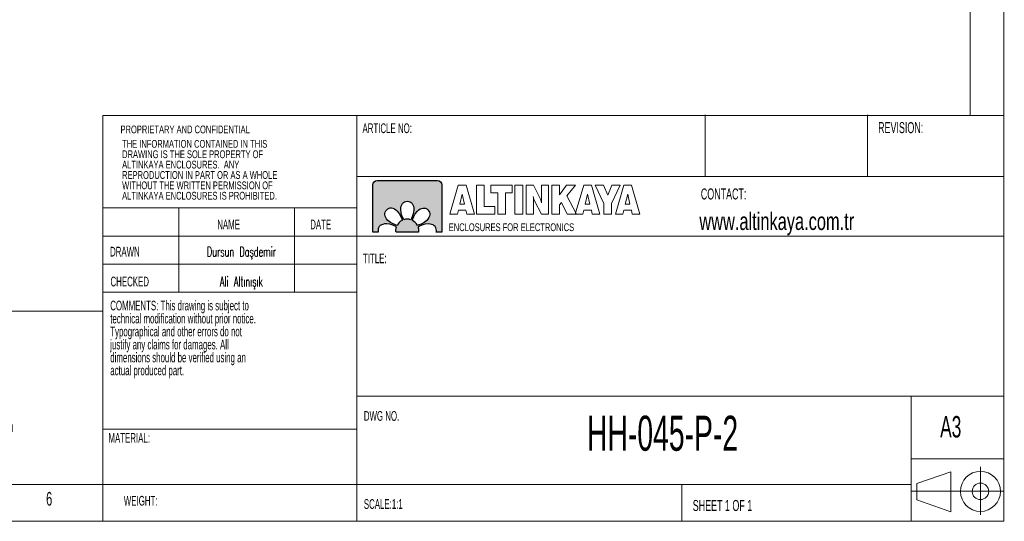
# Model space of a CAD drawing. Header units: millimetres. Extents: x 5 to 415, y 5 to 292.
# Tile 4 of 6: x 281 to 415, y 5 to 73. Entities that reach past the tile are written whole.
import ezdxf

# ---------------------------------------------------------------- set-up
doc = ezdxf.new("R2010")
doc.units = ezdxf.units.MM
doc.layers.add('LAYER_1', color=179, linetype='Continuous', lineweight=15)
doc.layers.add('LAYER_2', color=1, linetype='Continuous')
doc.styles.add('SLDTEXTSTYLE0', font='TXT', dxfattribs={"width": 0.7})
doc.styles.add('SLDTEXTSTYLE1', font='TXT', dxfattribs={"width": 0.605})
doc.styles.add('SLDTEXTSTYLE2', font='TXT', dxfattribs={"width": 0.605, "bigfont": 'bigfont'})

# ---------------------------------------------------------------- blocks, each defined once
blk = doc.blocks.new('Block6')
at = {"layer": 'LAYER_1', "color": 250}
for p, q in [((0, 0), (1.27, 4.36)), ((1.27, 4.36), (2.44, 4.36)), ((1.86, 3), (1.49, 1.49)), ((2.22, 1.49), (1.86, 3)), ((2.44, 4.36), (3.71, 0)), ((4.04, 0), (4.04, 4.36)), ((4.04, 4.36), (5.2, 4.36)), ((5.2, 4.36), (5.2, 1.16)), ((6.19, 3.21), (6.19, 4.36)), ((6.19, 4.36), (9.41, 4.36)), ((7.23, 3.21), (6.19, 3.21)), ((7.23, 0), (7.23, 3.21)), ((9.41, 3.21), (8.39, 3.21)), ((8.39, 3.21), (8.39, 0)), ((9.41, 4.36), (9.41, 3.21)), ((9.82, 0), (9.82, 4.36)), ((9.82, 4.36), (11, 4.36)), ((11, 4.36), (11, 0)), ((11.52, 0), (11.52, 4.36)), ((11.52, 4.36), (12.62, 4.36)), ((12.62, 4.36), (13.64, 2.33)), ((13.82, 2.3), (13.82, 4.36)), ((13.82, 4.36), (14.92, 4.36)), ((14.92, 4.36), (14.92, 0)), ((15.42, 0), (15.42, 4.36)), ((15.42, 4.36), (16.57, 4.36)), ((16.57, 4.36), (16.57, 2.92)), ((16.57, 2.92), (17.61, 4.36)), ((17.61, 4.36), (18.96, 4.36)), ((18.96, 4.36), (17.67, 2.75)), ((18.94, 0), (20.21, 4.36)), ((20.21, 4.36), (21.38, 4.36)), ((20.8, 3), (20.43, 1.49)), ((21.16, 1.49), (20.8, 3)), ((21.38, 4.36), (22.65, 0)), ((23.27, 1.61), (21.94, 4.36)), ((21.94, 4.36), (23.22, 4.36)), ((23.22, 4.36), (23.84, 2.87)), ((23.84, 2.87), (24.47, 4.36)), ((25.72, 4.36), (24.42, 1.61)), ((24.47, 4.36), (25.72, 4.36)), ((25, 0), (26.27, 4.36)), ((26.27, 4.36), (27.44, 4.36)), ((26.86, 3), (26.49, 1.49)), ((27.21, 1.49), (26.86, 3)), ((27.44, 4.36), (28.71, 0)), ((1.49, 1.49), (2.22, 1.49)), ((12.62, 2.04), (12.62, 0)), ((13.82, 0), (12.8, 2.01)), ((16.86, 1.75), (16.57, 1.39)), ((17.74, 0), (16.86, 1.75)), ((17.67, 2.75), (19.12, 0)), ((20.43, 1.49), (21.16, 1.49)), ((23.27, 0), (23.27, 1.61)), ((24.42, 1.61), (24.42, 0)), ((26.49, 1.49), (27.21, 1.49)), ((1.14, 0), (0, 0)), ((1.28, 0.58), (1.14, 0)), ((2.43, 0.58), (1.28, 0.58)), ((2.56, 0), (2.43, 0.58)), ((3.71, 0), (2.56, 0)), ((6.77, 0), (4.04, 0)), ((5.2, 1.16), (6.77, 1.16)), ((6.77, 1.16), (6.77, 0)), ((8.39, 0), (7.23, 0)), ((11, 0), (9.82, 0)), ((12.62, 0), (11.52, 0)), ((14.92, 0), (13.82, 0)), ((16.57, 0), (15.42, 0)), ((16.57, 1.39), (16.57, 0)), ((19.12, 0), (17.74, 0)), ((20.08, 0), (18.94, 0)), ((20.22, 0.58), (20.08, 0)), ((21.37, 0.58), (20.22, 0.58)), ((21.5, 0), (21.37, 0.58)), ((22.65, 0), (21.5, 0)), ((24.42, 0), (23.27, 0)), ((26.14, 0), (25, 0)), ((26.28, 0.58), (26.14, 0)), ((27.43, 0.58), (26.28, 0.58)), ((27.56, 0), (27.43, 0.58)), ((28.71, 0), (27.56, 0))]:
    blk.add_line(p, q, dxfattribs=at)
for points in [[(12.7, 2.26), (12.67, 2.37), (12.63, 2.5), (12.59, 2.64)], [(12.59, 2.64), (12.6, 2.56), (12.61, 2.48), (12.62, 2.4)], [(12.62, 2.4), (12.62, 2.31), (12.62, 2.19), (12.62, 2.04)], [(12.8, 2.01), (12.77, 2.07), (12.74, 2.16), (12.7, 2.26)], [(13.64, 2.33), (13.67, 2.28), (13.7, 2.19), (13.73, 2.09)], [(13.73, 2.09), (13.77, 1.99), (13.81, 1.86), (13.85, 1.71)], [(13.82, 1.97), (13.82, 2.06), (13.82, 2.17), (13.82, 2.3)], [(13.85, 1.71), (13.84, 1.79), (13.83, 1.87), (13.82, 1.97)]]:
    blk.add_open_spline(points, degree=3, dxfattribs=at)
blk = doc.blocks.new('Block4_1')
at = {"color": 7, "linetype": 'Continuous', "lineweight": 0, "insert": (0.07, 1.37), "char_height": 1.3229, "attachment_point": 1, "style": 'SLDTEXTSTYLE0'}
blk.add_mtext('ENCLOSURES FOR ELECTRONICS', dxfattribs=at)
blk = doc.blocks.new('Block5')
at = {"layer": 'LAYER_1'}
for p, q in [((6.79, 7.34), (1.01, 5.34)), ((6.79, 7.34), (6.79, 0.54)), ((11.82, 8.19), (11.82, 0)), ((1.01, 5.34), (1.01, 2.54)), ((0, 4.03), (15.88, 4.03)), ((1.01, 2.54), (6.79, 0.54))]:
    blk.add_line(p, q, dxfattribs=at)
for radius in [3.4, 1.4]:
    blk.add_circle((11.82, 3.99), radius, dxfattribs=at)
blk = doc.blocks.new('SW_NOTE_0')
at = {"color": 0, "linetype": 'Continuous', "lineweight": 0, "char_height": 1.3229, "attachment_point": 1, "style": 'SLDTEXTSTYLE1'}
for s, insert in [('COMMENTS: This drawing is subject to', (0, 1.71)), ('technical modification without prior notice.', (0, -0.06)), ('Typographical and other errors do not', (0, -1.82)), ('justify any claims for damages. All', (0, -3.59)), ('dimensions should be verified using an', (0, -5.35)), ('actual produced part.', (0, -7.11))]:
    blk.add_mtext(s, dxfattribs=dict(at, insert=insert))
blk = doc.blocks.new('SW_NOTE_1')
at = {"color": 0, "linetype": 'Continuous', "lineweight": 0, "char_height": 1.0583, "attachment_point": 1, "style": 'SLDTEXTSTYLE1'}
for s, insert in [('THE INFORMATION CONTAINED IN THIS', (0, 1.36)), ('DRAWING IS THE SOLE PROPERTY OF', (0, -0.05)), ('ALTINKAYA ENCLOSURES.  ANY', (0, -1.46)), ('REPRODUCTION IN PART OR AS A WHOLE', (0, -2.87)), ('WITHOUT THE WRITTEN PERMISSION OF', (0, -4.28)), ('ALTINKAYA ENCLOSURES IS PROHIBITED.', (0, -5.69))]:
    blk.add_mtext(s, dxfattribs=dict(at, insert=insert))
blk = doc.blocks.new('SW_NOTE_2')
at = {"layer": 'LAYER_1', "color": 0, "char_height": 1.06, "attachment_point": 1}
for s, insert, style in [('DİKKAT: BU RESİM VE ÜRÜN ÖNCEDEN', (0, 1.37), 'SLDTEXTSTYLE2'), ('HABER VERİLMEKSİZİN DEĞİŞTİREBİLİR.', (0, -0.69), 'SLDTEXTSTYLE2'), ('RESİM ÇİZİLİRKEN HATASIZ OLMASINA', (0, -2.75), 'SLDTEXTSTYLE2'), ('ÇALIŞILMASINA RAĞMEN RESİMDE', (0, -4.81), 'SLDTEXTSTYLE2'), ('HATALAR BULUNABİLİR. RESİMDEKİ', (0, -6.87), 'SLDTEXTSTYLE2'), ('HATALARDAN DOLAYI OLUŞABİLECEK', (0, -8.93), 'SLDTEXTSTYLE2'), ('ZARARLAR İÇİN ALTINKAYA HİÇ BİR', (0, -10.99), 'SLDTEXTSTYLE2'), ('SORUMLULUK KABUL ETMEZ. BÜTÜN', (0, -13.05), 'SLDTEXTSTYLE1'), ('ÖLÇÜLER KULLANILMADAN ÖNCE', (0, -15.11), 'SLDTEXTSTYLE1'), ('ÜRETİLMİŞ GERÇEK NUMUNEDEN', (0, -17.17), 'SLDTEXTSTYLE2'), ('KONTROL EDİLMELİDİR.', (0, -19.23), 'SLDTEXTSTYLE2')]:
    blk.add_mtext(s, dxfattribs=dict(at, insert=insert, style=style))

msp = doc.modelspace()

# ---------------------------------------------------------------- hatches: boundary and pattern name
at = {"layer": 'LAYER_2'}
h = msp.add_hatch(color=256, dxfattribs=at)
edge = h.paths.add_edge_path(flags=0)
edge.add_spline(control_points=[(329.363, 51.312), (329.041, 51.312), (328.778, 51.05), (328.778, 50.727)], knot_values=[0.9444444, 0.9444444, 0.9444444, 0.9444444, 1, 1, 1, 1], weights=[1, 1, 1, 1], degree=3, periodic=0)
edge.add_line((328.778, 50.727), (328.778, 44.291))
edge.add_line((328.778, 44.291), (329.516, 44.291))
edge.add_spline(control_points=[(329.516, 44.291), (329.5, 44.362), (329.491, 44.438), (329.492, 44.518)], knot_values=[0.7777778, 0.7777778, 0.7777778, 0.7777778, 0.8333333, 0.8333333, 0.8333333, 0.8333333], weights=[1, 1, 1, 1], degree=3, periodic=0)
edge.add_spline(control_points=[(329.492, 44.518), (329.489, 45.083), (329.911, 45.404), (330.619, 45.418)], knot_values=[0.7222222, 0.7222222, 0.7222222, 0.7222222, 0.7777778, 0.7777778, 0.7777778, 0.7777778], weights=[1, 1, 1, 1], degree=3, periodic=0)
edge.add_spline(control_points=[(330.619, 45.418), (331.239, 45.429), (331.856, 45.083), (331.999, 44.997)], knot_values=[0.6666667, 0.6666667, 0.6666667, 0.6666667, 0.7222222, 0.7222222, 0.7222222, 0.7222222], weights=[1, 1, 1, 1], degree=3, periodic=0)
edge.add_spline(control_points=[(331.999, 44.997), (331.948, 44.845), (331.921, 44.683), (331.921, 44.514)], knot_values=[0.6111111, 0.6111111, 0.6111111, 0.6111111, 0.6666667, 0.6666667, 0.6666667, 0.6666667], weights=[1, 1, 1, 1], degree=3, periodic=0)
edge.add_spline(control_points=[(331.921, 44.514), (331.921, 44.438), (331.926, 44.364), (331.937, 44.291)], knot_values=[0.5555556, 0.5555556, 0.5555556, 0.5555556, 0.6111111, 0.6111111, 0.6111111, 0.6111111], weights=[1, 1, 1, 1], degree=3, periodic=0)
edge.add_line((331.937, 44.291), (334.981, 44.291))
edge.add_spline(control_points=[(334.981, 44.291), (334.992, 44.364), (334.997, 44.438), (334.997, 44.514)], knot_values=[0.4444444, 0.4444444, 0.4444444, 0.4444444, 0.5, 0.5, 0.5, 0.5], weights=[1, 1, 1, 1], degree=3, periodic=0)
edge.add_spline(control_points=[(334.997, 44.514), (334.997, 44.68), (334.971, 44.839), (334.922, 44.989)], knot_values=[0.3888889, 0.3888889, 0.3888889, 0.3888889, 0.4444444, 0.4444444, 0.4444444, 0.4444444], weights=[1, 1, 1, 1], degree=3, periodic=0)
edge.add_spline(control_points=[(334.922, 44.989), (335.07, 45.077), (335.683, 45.419), (336.299, 45.408)], knot_values=[0.3333333, 0.3333333, 0.3333333, 0.3333333, 0.3888889, 0.3888889, 0.3888889, 0.3888889], weights=[1, 1, 1, 1], degree=3, periodic=0)
edge.add_spline(control_points=[(336.299, 45.408), (337.007, 45.395), (337.429, 45.073), (337.427, 44.509)], knot_values=[0.2777778, 0.2777778, 0.2777778, 0.2777778, 0.3333333, 0.3333333, 0.3333333, 0.3333333], weights=[1, 1, 1, 1], degree=3, periodic=0)
edge.add_spline(control_points=[(337.427, 44.509), (337.427, 44.432), (337.419, 44.359), (337.404, 44.291)], knot_values=[0.2222222, 0.2222222, 0.2222222, 0.2222222, 0.2777778, 0.2777778, 0.2777778, 0.2777778], weights=[1, 1, 1, 1], degree=3, periodic=0)
edge.add_line((337.404, 44.291), (338.14, 44.291))
edge.add_line((338.14, 44.291), (338.14, 50.727))
edge.add_spline(control_points=[(338.14, 50.727), (338.14, 51.05), (337.877, 51.312), (337.555, 51.312)], knot_values=[0.0555556, 0.0555556, 0.0555556, 0.0555556, 0.1111111, 0.1111111, 0.1111111, 0.1111111], weights=[1, 1, 1, 1], degree=3, periodic=0)
edge.add_line((337.555, 51.312), (329.363, 51.312))
edge = h.paths.add_edge_path(flags=0)
edge.add_spline(control_points=[(333.943, 45.974), (333.791, 46.025), (333.628, 46.052), (333.459, 46.052)], knot_values=[0.6666667, 0.6666667, 0.6666667, 0.6666667, 0.8333333, 0.8333333, 0.8333333, 0.8333333], weights=[1, 1, 1, 1], degree=3, periodic=0)
edge.add_spline(control_points=[(333.459, 46.052), (333.293, 46.052), (333.133, 46.026), (332.984, 45.977)], knot_values=[0.8333333, 0.8333333, 0.8333333, 0.8333333, 1, 1, 1, 1], weights=[1, 1, 1, 1], degree=3, periodic=0)
edge.add_spline(control_points=[(332.984, 45.977), (332.895, 46.124), (332.553, 46.737), (332.565, 47.354)], knot_values=[0, 0, 0, 0, 0.1666667, 0.1666667, 0.1666667, 0.1666667], weights=[1, 1, 1, 1], degree=3, periodic=0)
edge.add_spline(control_points=[(332.565, 47.354), (332.578, 48.062), (332.9, 48.483), (333.464, 48.481)], knot_values=[0.1666667, 0.1666667, 0.1666667, 0.1666667, 0.3333333, 0.3333333, 0.3333333, 0.3333333], weights=[1, 1, 1, 1], degree=3, periodic=0)
edge.add_spline(control_points=[(333.464, 48.481), (334.028, 48.483), (334.35, 48.062), (334.363, 47.354)], knot_values=[0.3333333, 0.3333333, 0.3333333, 0.3333333, 0.5, 0.5, 0.5, 0.5], weights=[1, 1, 1, 1], degree=3, periodic=0)
edge.add_spline(control_points=[(334.363, 47.354), (334.374, 46.733), (334.028, 46.117), (333.943, 45.974)], knot_values=[0.5, 0.5, 0.5, 0.5, 0.6666667, 0.6666667, 0.6666667, 0.6666667], weights=[1, 1, 1, 1], degree=3, periodic=0)
edge = h.paths.add_edge_path(flags=0)
edge.add_spline(control_points=[(332.091, 47.16), (332.537, 46.731), (332.728, 46.052), (332.769, 45.889)], knot_values=[0.6, 0.6, 0.6, 0.6, 0.8, 0.8, 0.8, 0.8], weights=[1, 1, 1, 1], degree=3, periodic=0)
edge.add_spline(control_points=[(332.769, 45.889), (332.476, 45.741), (332.237, 45.503), (332.088, 45.212)], knot_values=[0.8, 0.8, 0.8, 0.8, 1, 1, 1, 1], weights=[1, 1, 1, 1], degree=3, periodic=0)
edge.add_spline(control_points=[(332.088, 45.212), (331.919, 45.254), (331.246, 45.446), (330.819, 45.889)], knot_values=[0, 0, 0, 0, 0.2, 0.2, 0.2, 0.2], weights=[1, 1, 1, 1], degree=3, periodic=0)
edge.add_spline(control_points=[(330.819, 45.889), (330.328, 46.399), (330.257, 46.924), (330.658, 47.322)], knot_values=[0.2, 0.2, 0.2, 0.2, 0.4, 0.4, 0.4, 0.4], weights=[1, 1, 1, 1], degree=3, periodic=0)
edge.add_spline(control_points=[(330.658, 47.322), (331.056, 47.722), (331.581, 47.652), (332.091, 47.16)], knot_values=[0.4, 0.4, 0.4, 0.4, 0.6, 0.6, 0.6, 0.6], weights=[1, 1, 1, 1], degree=3, periodic=0)
edge = h.paths.add_edge_path(flags=0)
edge.add_spline(control_points=[(336.106, 45.882), (335.676, 45.436), (334.997, 45.245), (334.834, 45.204)], knot_values=[0.6, 0.6, 0.6, 0.6, 0.8, 0.8, 0.8, 0.8], weights=[1, 1, 1, 1], degree=3, periodic=0)
edge.add_spline(control_points=[(334.834, 45.204), (334.687, 45.497), (334.449, 45.736), (334.157, 45.885)], knot_values=[0.8, 0.8, 0.8, 0.8, 1, 1, 1, 1], weights=[1, 1, 1, 1], degree=3, periodic=0)
edge.add_spline(control_points=[(334.157, 45.885), (334.199, 46.053), (334.391, 46.726), (334.834, 47.153)], knot_values=[0, 0, 0, 0, 0.2, 0.2, 0.2, 0.2], weights=[1, 1, 1, 1], degree=3, periodic=0)
edge.add_spline(control_points=[(334.834, 47.153), (335.344, 47.645), (335.87, 47.715), (336.267, 47.315)], knot_values=[0.2, 0.2, 0.2, 0.2, 0.4, 0.4, 0.4, 0.4], weights=[1, 1, 1, 1], degree=3, periodic=0)
edge.add_spline(control_points=[(336.267, 47.315), (336.668, 46.917), (336.597, 46.392), (336.106, 45.882)], knot_values=[0.4, 0.4, 0.4, 0.4, 0.6, 0.6, 0.6, 0.6], weights=[1, 1, 1, 1], degree=3, periodic=0)

# ---------------------------------------------------------------- linework, layer by layer
at = {"layer": 'LAYER_1'}
for p, q in [((414.595, 5), (414.595, 292)), ((410, 287), (410, 60.159)), ((326.6, 60.159), (292.067, 60.159)), ((292.067, 60.159), (292.067, 5)), ((326.6, 60.159), (414.595, 60.159)), ((326.6, 60.159), (326.6, 5)), ((373.964, 51.832), (373.964, 60.25)), ((396.027, 51.832), (396.027, 60.231)), ((414.595, 51.832), (326.6, 51.832)), ((326.6, 47.591), (292.067, 47.591)), ((302.411, 47.591), (302.411, 36.14)), ((318.106, 47.591), (318.106, 36.15)), ((292.067, 43.751), (326.6, 43.751)), ((326.6, 43.751), (414.595, 43.751)), ((292.067, 39.941), (326.6, 39.941)), ((326.6, 36.15), (292.067, 36.15)), ((292.067, 33.549), (260, 33.549)), ((326.6, 22), (414.595, 22)), ((402, 9.25), (402, 22)), ((292.067, 17.52), (326.6, 17.52)), ((414.595, 13.5), (402, 13.5)), ((227.8, 10), (402, 10)), ((370.8, 5), (370.8, 10)), ((402, 10), (402, 5)), ((5, 5), (414.595, 5))]:
    msp.add_line(p, q, dxfattribs=at)
at = {"layer": 'LAYER_2', "color": 22}
for p, q in [((329.363, 51.312), (337.555, 51.312)), ((328.778, 44.291), (328.778, 50.727)), ((338.14, 50.727), (338.14, 44.291)), ((329.516, 44.291), (328.778, 44.291)), ((334.981, 44.291), (331.937, 44.291)), ((338.14, 44.291), (337.404, 44.291))]:
    msp.add_line(p, q, dxfattribs=at)
for points in [[(328.778, 50.727), (328.778, 51.05), (329.041, 51.312), (329.363, 51.312)], [(337.555, 51.312), (337.877, 51.312), (338.14, 51.05), (338.14, 50.727)], [(332.565, 47.354), (332.578, 48.062), (332.9, 48.483), (333.464, 48.481)], [(333.464, 48.481), (334.028, 48.483), (334.35, 48.062), (334.363, 47.354)], [(330.819, 45.889), (330.328, 46.399), (330.257, 46.924), (330.658, 47.322)], [(330.658, 47.322), (331.056, 47.722), (331.581, 47.652), (332.091, 47.16)], [(332.091, 47.16), (332.537, 46.731), (332.728, 46.052), (332.769, 45.889)], [(332.984, 45.977), (332.895, 46.124), (332.553, 46.737), (332.565, 47.354)], [(334.363, 47.354), (334.374, 46.733), (334.028, 46.117), (333.943, 45.974)], [(334.157, 45.885), (334.199, 46.053), (334.391, 46.726), (334.834, 47.153)], [(334.834, 47.153), (335.344, 47.645), (335.87, 47.715), (336.267, 47.315)], [(336.267, 47.315), (336.668, 46.917), (336.597, 46.392), (336.106, 45.882)], [(332.088, 45.212), (331.919, 45.254), (331.246, 45.446), (330.819, 45.889)], [(332.769, 45.889), (332.476, 45.741), (332.237, 45.503), (332.088, 45.212)], [(333.459, 46.052), (333.293, 46.052), (333.133, 46.026), (332.984, 45.977)], [(333.943, 45.974), (333.791, 46.025), (333.628, 46.052), (333.459, 46.052)], [(334.834, 45.204), (334.687, 45.497), (334.449, 45.736), (334.157, 45.885)], [(336.106, 45.882), (335.676, 45.436), (334.997, 45.245), (334.834, 45.204)], [(330.619, 45.418), (329.911, 45.404), (329.489, 45.083), (329.492, 44.518)], [(329.492, 44.518), (329.491, 44.438), (329.5, 44.362), (329.516, 44.291)], [(331.999, 44.997), (331.856, 45.083), (331.239, 45.429), (330.619, 45.418)], [(331.921, 44.514), (331.921, 44.683), (331.948, 44.845), (331.999, 44.997)], [(331.937, 44.291), (331.926, 44.364), (331.921, 44.438), (331.921, 44.514)], [(336.299, 45.408), (335.683, 45.419), (335.07, 45.077), (334.922, 44.989)], [(334.922, 44.989), (334.971, 44.839), (334.997, 44.68), (334.997, 44.514)], [(334.997, 44.514), (334.997, 44.438), (334.992, 44.364), (334.981, 44.291)], [(337.427, 44.509), (337.429, 45.073), (337.007, 45.395), (336.299, 45.408)], [(337.404, 44.291), (337.419, 44.359), (337.427, 44.432), (337.427, 44.509)]]:
    msp.add_open_spline(points, degree=3, dxfattribs=at)

# ---------------------------------------------------------------- block references
at = {"color": 7, "linetype": 'Continuous', "lineweight": 0}
for name, p in [('SW_NOTE_1', (294.686, 55.457)), ('SW_NOTE_0', (293.07, 33.271))]:
    msp.add_blockref(name, p, dxfattribs=at)
at = {"color": 7, "linetype": 'Continuous'}
for name, p, xscale, yscale, zscale in [('Block6', (339.258, 46.751), 0.9, 0.9, 0.9), ('Block4_1', (339.044, 44.394), 0.8, 0.8, 0.8), ('Block5', (401.945, 5.87), 0.8, 0.8, 0.8)]:
    msp.add_blockref(name, p, dxfattribs=dict(at, xscale=xscale, yscale=yscale, zscale=zscale))
at = {"layer": 'LAYER_1', "color": 7}
msp.add_blockref('SW_NOTE_2', (261.242, 31.246), dxfattribs=at)

# ---------------------------------------------------------------- texts
at = {"color": 7, "linetype": 'Continuous', "lineweight": 0}
for s, insert, char_height, attachment_point, style in [('ARTICLE NO:', (327.372, 59.073), 1.32292, 1, 'SLDTEXTSTYLE1'), ('REVISION:', (397.488, 59.243), 1.5, 1, 'SLDTEXTSTYLE1'), ('PROPRIETARY AND CONFIDENTIAL', (294.469, 58.774), 1.05833, 1, 'SLDTEXTSTYLE1'), ('CONTACT:', (373.379, 50.23), 1.5, 1, 'SLDTEXTSTYLE1'), ('www.altinkaya.com.tr', (373.178, 46.964), 2.38125, 1, 'SLDTEXTSTYLE0'), ('NAME', (307.616, 45.996), 1.3229, 1, 'SLDTEXTSTYLE1'), ('DATE', (320.264, 45.996), 1.3229, 1, 'SLDTEXTSTYLE1'), ('DRAWN', (293.043, 42.302), 1.3229, 1, 'SLDTEXTSTYLE1'), ('Dursun Daşdemir', (310.911, 42.302), 1.32292, 2, 'SLDTEXTSTYLE2'), ('TITLE:', (327.438, 41.388), 1.3229, 1, 'SLDTEXTSTYLE1'), ('CHECKED', (293.103, 38.244), 1.3229, 1, 'SLDTEXTSTYLE1'), ('Ali Altınışık', (310.911, 38.244), 1.32292, 2, 'SLDTEXTSTYLE2'), ('DWG NO.', (327.555, 19.978), 1.3229, 1, 'SLDTEXTSTYLE1'), ('A3', (405.921, 19.3), 2.9104, 1, 'SLDTEXTSTYLE1'), ('MATERIAL:', (292.826, 16.987), 1.3229, 1, 'SLDTEXTSTYLE1'), ('6', (284.349, 8.984), 1.852, 1, 'SLDTEXTSTYLE1')]:
    msp.add_mtext(s, dxfattribs=dict(at, insert=insert, char_height=char_height, attachment_point=attachment_point, style=style))
at = {"layer": 'LAYER_1', "style": 'SLDTEXTSTYLE1'}
for s, insert, char_height, attachment_point in [('HH-045-P-2', (368.176, 19.349), 4.7625, 2), ('WEIGHT:', (294.915, 8.452), 1.3229, 1), ('SCALE:1:1', (327.555, 8.01), 1.3229, 1), ('SHEET 1 OF 1', (372.278, 7.9), 1.5, 1)]:
    msp.add_mtext(s, dxfattribs=dict(at, insert=insert, char_height=char_height, attachment_point=attachment_point))

doc.saveas('drawing.dxf')
